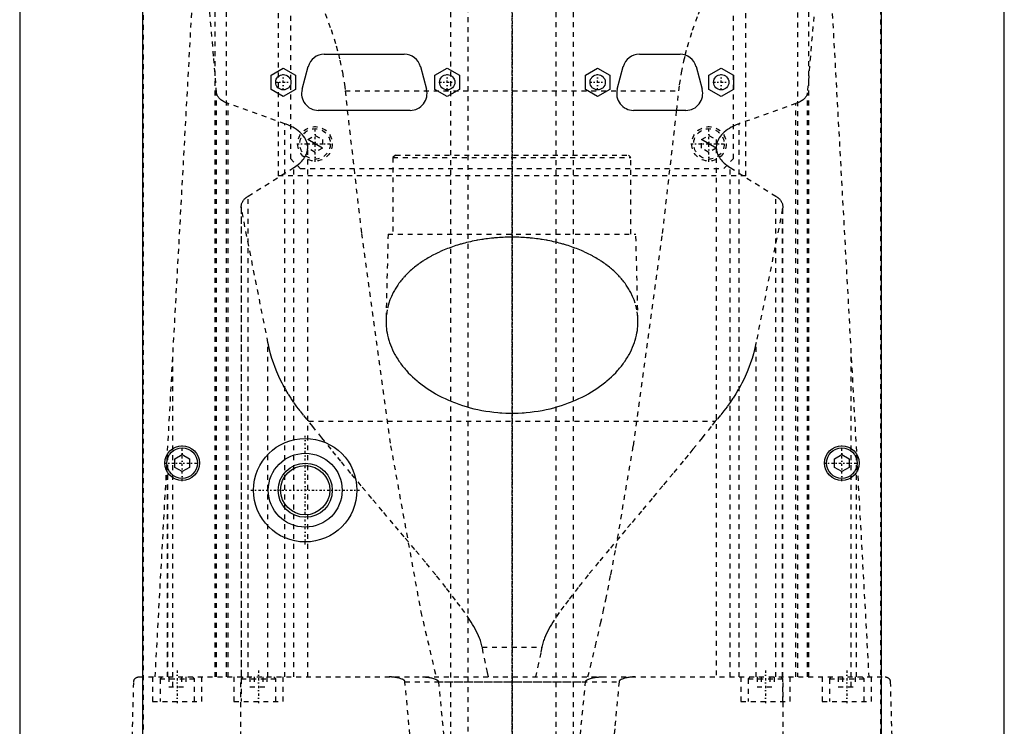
# Model space of a CAD drawing. Extents: x -120 to 120, y -82 to 389.
# Tile 4 of 9: x -100 to 100, y 107 to 250. Entities that reach past the tile are written whole.
import ezdxf

# ---------------------------------------------------------------- set-up
doc = ezdxf.new("R2010")
doc.units = 0
doc.linetypes.add('CENTER', pattern=[1.5, 0.45, -0.5, 0.05, -0.5])
doc.linetypes.add('DASHED', pattern=[2, 1, -1])
for name, color, linetype in [('AM_0', 7, 'CONTINUOUS'), ('AM_10', 7, 'CONTINUOUS'), ('AM_3', 7, 'DASHED'), ('AM_7', 7, 'CENTER')]:
    doc.layers.add(name, color=color, linetype=linetype)

msp = doc.modelspace()

# ---------------------------------------------------------------- linework, layer by layer
at = {"layer": 'AM_0', "color": 7, "linetype": 'CONTINUOUS'}
for p, q in [((-75, 68), (-75, 380)), ((75, 380), (75, 68)), ((-100, 363), (-100, 25)), ((100, 25), (100, 363)), ((-38.13, 243), (-21.87, 243)), ((25.87, 243), (34.13, 243)), ((-48.95, 238.74), (-46.45, 240.19)), ((-46.45, 240.19), (-43.95, 238.74)), ((-42.63, 235.87), (-41.42, 240.47)), ((-18.58, 240.47), (-17.37, 235.87)), ((-15.65, 238.74), (-13.15, 240.19)), ((-13.15, 240.19), (-10.65, 238.74)), ((14.9, 238.74), (17.4, 240.19)), ((17.4, 240.19), (19.9, 238.74)), ((21.37, 235.87), (22.58, 240.47)), ((37.42, 240.47), (38.63, 235.87)), ((40, 238.74), (42.5, 240.19)), ((42.5, 240.19), (45, 238.74)), ((-48.95, 235.86), (-48.95, 238.74)), ((-43.95, 238.74), (-43.95, 235.86)), ((-15.65, 235.86), (-15.65, 238.74)), ((-10.65, 238.74), (-10.65, 235.86)), ((14.9, 235.86), (14.9, 238.74)), ((19.9, 238.74), (19.9, 235.86)), ((40, 235.86), (40, 238.74)), ((45, 238.74), (45, 235.86)), ((-46.45, 234.41), (-48.95, 235.86)), ((-43.95, 235.86), (-46.45, 234.41)), ((-13.15, 234.41), (-15.65, 235.86)), ((-10.65, 235.86), (-13.15, 234.41)), ((17.4, 234.41), (14.9, 235.86)), ((19.9, 235.86), (17.4, 234.41)), ((42.5, 234.41), (40, 235.86)), ((45, 235.86), (42.5, 234.41)), ((-20.66, 231.6), (-39.34, 231.6)), ((35.34, 231.6), (24.66, 231.6)), ((-68.5, 160.87), (-67, 161.73)), ((-68.5, 159.13), (-68.5, 160.87)), ((-67, 161.73), (-65.5, 160.87)), ((-65.5, 160.87), (-65.5, 159.13)), ((65.5, 160.87), (67, 161.73)), ((65.5, 159.13), (65.5, 160.87)), ((67, 161.73), (68.5, 160.87)), ((68.5, 160.87), (68.5, 159.13)), ((-67, 158.27), (-68.5, 159.13)), ((-65.5, 159.13), (-67, 158.27)), ((67, 158.27), (65.5, 159.13)), ((68.5, 159.13), (67, 158.27))]:
    msp.add_line(p, q, dxfattribs=at)
for centre, radius in [((-46.45, 237.3), 1.55), ((-13.15, 237.3), 1.55), ((17.4, 237.3), 1.55), ((42.5, 237.3), 1.55), ((-42, 154.5), 10.5), ((-67, 160), 3.5), ((-67, 160), 3.1), ((-42, 154.5), 7.5), ((67, 160), 3.5), ((67, 160), 3.1), ((-42, 154.5), 5.5), ((-42, 154.5), 5)]:
    msp.add_circle(centre, radius, dxfattribs=at)
for centre, start, end in [((-38.13, 239.6), 90, 165.2564), ((-21.87, 239.6), 14.7436, 90), ((25.87, 239.6), 90, 165.2564), ((34.13, 239.6), 14.7436, 90), ((-39.34, 235), 165.2564, 270), ((-20.66, 235), 270, 14.7436), ((24.66, 235), 165.2564, 270), ((35.34, 235), 270, 14.7436)]:
    msp.add_arc(centre, 3.4, start, end, dxfattribs=at)
at = {"layer": 'AM_10', "color": 7, "linetype": 'CONTINUOUS'}
for p, q in [((-38.5, 223.93), (-41.5, 225.67)), ((41.5, 223.93), (38.5, 225.67))]:
    msp.add_line(p, q, dxfattribs=at)
at = {"layer": 'AM_3', "color": 6, "linetype": 'DASHED'}
for p, q in [((-74.95, 374.95), (-74.95, 69.05)), ((74.95, 69.05), (74.95, 374.95)), ((-9, 360.5), (-9, -59.5)), ((9, -59.5), (9, 360.5)), ((-12.5, 345.5), (-12.5, -17.5)), ((12.5, -17.5), (12.5, 345.5)), ((-58, 116.6), (-58, 315.44)), ((58, 315.44), (58, 116.6)), ((-60.27, 116.6), (-60.27, 312.71)), ((60.27, 116.6), (60.27, 312.71)), ((-47.5, 311.3), (-47.5, 218.3)), ((47.5, 218.3), (47.5, 311.3)), ((-45, 308.8), (-45, 221.8)), ((-72.48, 116.6), (-61.98, 307.16)), ((45, 221.8), (45, 307.8)), ((61.98, 307.16), (72.48, 116.6)), ((-60, 116.6), (-60, 235.17)), ((-33.89, 235.56), (33.89, 235.56)), ((-33.89, 235.56), (-33.46, 231.6)), ((33.46, 231.6), (33.89, 235.56)), ((60, 116.6), (60, 235.17)), ((-57.68, 116.6), (-57.68, 232.98)), ((-46.13, 228.89), (-57.68, 232.98)), ((57.68, 232.98), (46.13, 228.89)), ((57.68, 116.6), (57.68, 232.98)), ((-46.13, 116.6), (-46.13, 228.89)), ((46.13, 116.6), (46.13, 228.89)), ((-41.5, 225.67), (-40, 226.53)), ((-40, 226.53), (-38.5, 225.67)), ((38.5, 225.67), (40, 226.53)), ((40, 226.53), (41.5, 225.67)), ((-41.5, 223.93), (-41.5, 225.67)), ((-38.5, 225.67), (-38.5, 223.93)), ((38.5, 223.93), (38.5, 225.67)), ((41.5, 225.67), (41.5, 223.93)), ((-41.5, 116.6), (-41.5, 223.93)), ((-40, 223.07), (-41.5, 223.93)), ((-38.5, 223.93), (-40, 223.07)), ((-23.68, 222.5), (-24.18, 222)), ((-24.18, 222), (-24.18, 206.5)), ((-24.18, 222), (24.17, 222)), ((-23.68, 222.5), (23.67, 222.5)), ((24.17, 222), (23.67, 222.5)), ((24.17, 206.5), (24.17, 222)), ((40, 223.07), (38.5, 223.93)), ((41.5, 223.93), (40, 223.07)), ((41.5, 223.93), (41.5, 116.6)), ((-45, 221.8), (-43, 219.8)), ((43, 219.8), (45, 221.8)), ((-53.59, 214.2), (-44.32, 219.97)), ((47.5, 218.3), (-47.5, 218.3)), ((-44.32, 116.6), (-44.32, 219.97)), ((-43, 219.8), (43, 219.8)), ((44.32, 116.6), (44.32, 219.97)), ((44.32, 219.97), (53.59, 214.2)), ((-53.59, 116.6), (-53.59, 214.2)), ((53.59, 116.6), (53.59, 214.2)), ((-55, 212.05), (-55, 116.6)), ((55, 116.6), (55, 212.05)), ((-54.96, 116.6), (-54.96, 211.64)), ((-49.57, 184.45), (-54.96, 211.64)), ((54.96, 211.64), (49.57, 184.45)), ((54.96, 116.6), (54.96, 211.64)), ((-25.18, 206.5), (-25.59, 189.04)), ((-25.18, 206.5), (25.17, 206.5)), ((25.59, 189.04), (25.17, 206.5)), ((-49.57, 116.6), (-49.57, 184.45)), ((49.57, 116.6), (49.57, 184.45)), ((-68.87, 114.6), (-68.87, 182.23)), ((68.87, 114.6), (68.87, 182.23)), ((-41.3, 168.52), (41.3, 168.52)), ((-70, 116.6), (-70, 161.75)), ((-70, 116.6), (-70, 161.71)), ((-70, 161.67), (-70, 116.6)), ((70, 116.6), (70, 161.75)), ((70, 116.6), (70, 161.71)), ((70, 116.6), (70, 161.67)), ((-6.05, 122.62), (6.05, 122.62)), ((-75.83, 116.6), (75.83, 116.6)), ((-73, 116.6), (-73, 111.6)), ((-71.1, 116.6), (-71.5, 116.2)), ((-71.5, 116.2), (-71.5, 111.6)), ((-71.5, 116.2), (-64.5, 116.2)), ((-69.73, 116.6), (-69.73, 114.6)), ((-67.13, 116.6), (-67.13, 114.6)), ((-66.27, 116.6), (-66.27, 114.6)), ((-64.5, 116.2), (-64.9, 116.6)), ((-64.5, 111.6), (-64.5, 116.2)), ((-63, 111.6), (-63, 116.6)), ((-56.5, 116.6), (-56.5, 111.6)), ((-55.06, 34.5), (-55.06, 116.6)), ((-54.6, 116.6), (-55, 116.2)), ((-55, 116.2), (-55, 111.6)), ((-55, 116.2), (-48, 116.2)), ((-53.23, 116.6), (-53.23, 114.6)), ((-52.37, 116.6), (-52.37, 114.6)), ((-50.63, 116.6), (-50.63, 114.6)), ((-49.77, 116.6), (-49.77, 114.6)), ((-48, 116.2), (-48.4, 116.6)), ((-48, 111.6), (-48, 116.2)), ((-46.5, 111.6), (-46.5, 116.6)), ((46.5, 116.6), (46.5, 111.6)), ((48.4, 116.6), (48, 116.2)), ((48, 116.2), (48, 111.6)), ((48, 116.2), (55, 116.2)), ((49.77, 116.6), (49.77, 114.6)), ((50.63, 116.6), (50.63, 114.6)), ((52.37, 116.6), (52.37, 114.6)), ((53.23, 116.6), (53.23, 114.6)), ((55, 116.2), (54.6, 116.6)), ((55, 111.6), (55, 116.2)), ((55.06, 34.5), (55.06, 116.6)), ((56.5, 111.6), (56.5, 116.6)), ((63, 116.6), (63, 111.6)), ((64.9, 116.6), (64.5, 116.2)), ((64.5, 116.2), (64.5, 111.6)), ((64.5, 116.2), (71.5, 116.2)), ((66.27, 116.6), (66.27, 114.6)), ((67.13, 116.6), (67.13, 114.6)), ((69.73, 116.6), (69.73, 114.6)), ((71.5, 116.2), (71.1, 116.6)), ((71.5, 111.6), (71.5, 116.2)), ((73, 111.6), (73, 116.6)), ((-79, 34.5), (-76.83, 115.63)), ((-69.73, 114.6), (-66.27, 114.6)), ((-53.23, 114.6), (-49.77, 114.6)), ((-21.74, 115.63), (21.74, 115.63)), ((-14.95, 115.63), (14.95, 115.63)), ((49.77, 114.6), (53.23, 114.6)), ((66.27, 114.6), (69.73, 114.6)), ((76.83, 115.63), (79, 34.5)), ((-73, 111.6), (-63, 111.6)), ((-56.5, 111.6), (-46.5, 111.6)), ((46.5, 111.6), (56.5, 111.6)), ((63, 111.6), (73, 111.6))]:
    msp.add_line(p, q, dxfattribs=at)
for points in [[(-62.65, 295.09, 0), (-61.93, 293.93, 0), (-60.45, 291.56, 0), (-58.91, 289.09, 0), (-58.12, 287.83, 0), (-57.31, 286.55, 0), (-55.67, 283.93, 0), (-53.99, 281.25, 0), (-52.29, 278.49, 0), (-50.57, 275.67, 0), (-48.86, 272.8, 0), (-48, 271.34, 0), (-47.15, 269.87, 0), (-45.46, 266.88, 0), (-43.81, 263.86, 0), (-42.22, 260.78, 0), (-40.69, 257.66, 0), (-39.26, 254.49, 0), (-38.58, 252.89, 0), (-37.93, 251.27, 0), (-36.74, 248, 0), (-35.7, 244.68, 0), (-35.25, 243, 0)], [(35.2, 242.83, 0), (35.65, 244.52, 0), (36.69, 247.85, 0), (37.88, 251.13, 0), (38.52, 252.75, 0), (39.2, 254.36, 0), (40.64, 257.54, 0), (42.16, 260.67, 0), (43.76, 263.76, 0), (45.41, 266.79, 0), (47.1, 269.79, 0), (47.95, 271.26, 0), (48.81, 272.73, 0), (50.54, 275.61, 0), (52.26, 278.44, 0), (53.97, 281.2, 0), (55.65, 283.9, 0), (57.3, 286.53, 0), (58.1, 287.81, 0), (58.9, 289.08, 0), (60.44, 291.55, 0), (61.93, 293.93, 0), (62.65, 295.09, 0)], [(-60, 235.17, 0), (-60.6, 242.59, 0), (-61.84, 256.58, 0), (-63.09, 269.45, 0), (-63.73, 275.44, 0)], [(63.73, 275.44, 0), (63.09, 269.45, 0), (61.84, 256.58, 0), (60.6, 242.59, 0), (60, 235.17, 0)], [(-35.25, 243, 0), (-34.95, 241.78, 0), (-34.44, 239.32, 0), (-34.04, 236.82, 0), (-33.89, 235.56, 0)], [(33.89, 235.56, 0), (34.04, 236.79, 0), (34.42, 239.23, 0), (34.92, 241.64, 0), (35.2, 242.83, 0)], [(-57.68, 232.98, 0), (-57.8, 233.03, 0), (-58.03, 233.12, 0), (-58.24, 233.21, 0), (-58.34, 233.26, 0), (-58.44, 233.31, 0), (-58.63, 233.41, 0), (-58.81, 233.52, 0), (-58.97, 233.63, 0), (-59.13, 233.75, 0), (-59.28, 233.88, 0), (-59.34, 233.94, 0), (-59.41, 234.01, 0), (-59.53, 234.14, 0), (-59.64, 234.27, 0), (-59.73, 234.41, 0), (-59.81, 234.55, 0), (-59.88, 234.69, 0), (-59.9, 234.76, 0), (-59.93, 234.83, 0), (-59.96, 234.97, 0), (-59.99, 235.1, 0), (-60, 235.17, 0)], [(60, 235.17, 0), (59.99, 235.1, 0), (59.96, 234.97, 0), (59.93, 234.83, 0), (59.9, 234.76, 0), (59.88, 234.69, 0), (59.81, 234.55, 0), (59.73, 234.41, 0), (59.64, 234.27, 0), (59.53, 234.14, 0), (59.41, 234.01, 0), (59.34, 233.94, 0), (59.28, 233.88, 0), (59.13, 233.75, 0), (58.97, 233.63, 0), (58.81, 233.52, 0), (58.63, 233.41, 0), (58.44, 233.31, 0), (58.34, 233.26, 0), (58.24, 233.21, 0), (58.03, 233.12, 0), (57.8, 233.03, 0), (57.68, 232.98, 0)], [(-33.46, 231.6, 0), (-30.58, 206.63, 0), (-24.65, 163.53, 0), (-18.53, 129.84, 0), (-15.41, 116.6, 0)], [(15.41, 116.6, 0), (15.93, 118.64, 0), (16.97, 122.91, 0), (18.01, 127.46, 0), (18.53, 129.84, 0), (19.04, 132.28, 0), (20.07, 137.36, 0), (21.1, 142.71, 0), (24.65, 163.53, 0), (30.58, 206.63, 0), (33.46, 231.6, 0)], [(-41.5, 224.06, 0), (-41.5, 224.21, 0), (-41.53, 224.51, 0), (-41.59, 224.82, 0), (-41.63, 224.97, 0), (-41.67, 225.13, 0), (-41.79, 225.44, 0), (-41.94, 225.74, 0), (-42.11, 226.05, 0), (-42.32, 226.35, 0), (-42.56, 226.64, 0), (-42.69, 226.78, 0), (-42.83, 226.92, 0), (-43.12, 227.2, 0), (-43.44, 227.46, 0), (-43.79, 227.72, 0), (-44.16, 227.96, 0), (-44.55, 228.18, 0), (-44.75, 228.29, 0), (-44.96, 228.4, 0), (-45.41, 228.6, 0), (-45.89, 228.8, 0), (-46.13, 228.89, 0)], [(46.13, 228.89, 0), (45.89, 228.8, 0), (45.41, 228.6, 0), (44.96, 228.4, 0), (44.75, 228.29, 0), (44.54, 228.18, 0), (44.16, 227.95, 0), (43.79, 227.72, 0), (43.44, 227.46, 0), (43.12, 227.2, 0), (42.83, 226.92, 0), (42.69, 226.78, 0), (42.56, 226.64, 0), (42.32, 226.35, 0), (42.11, 226.05, 0), (41.94, 225.74, 0), (41.79, 225.44, 0), (41.67, 225.13, 0), (41.63, 224.97, 0), (41.59, 224.82, 0), (41.53, 224.51, 0), (41.5, 224.21, 0), (41.5, 224.06, 0)], [(-44.32, 219.97, 0), (-44.17, 220.06, 0), (-43.88, 220.25, 0), (-43.61, 220.45, 0), (-43.48, 220.56, 0), (-43.35, 220.66, 0), (-43.1, 220.87, 0), (-42.88, 221.09, 0), (-42.66, 221.32, 0), (-42.47, 221.55, 0), (-42.29, 221.78, 0), (-42.21, 221.9, 0), (-42.13, 222.02, 0), (-41.99, 222.26, 0), (-41.86, 222.5, 0), (-41.76, 222.74, 0), (-41.67, 222.98, 0), (-41.6, 223.22, 0), (-41.58, 223.35, 0), (-41.55, 223.47, 0), (-41.52, 223.7, 0), (-41.5, 223.94, 0), (-41.5, 224.06, 0)], [(41.5, 224.06, 0), (41.5, 223.94, 0), (41.52, 223.7, 0), (41.55, 223.47, 0), (41.58, 223.34, 0), (41.6, 223.22, 0), (41.67, 222.98, 0), (41.76, 222.74, 0), (41.86, 222.5, 0), (41.99, 222.25, 0), (42.13, 222.01, 0), (42.21, 221.9, 0), (42.29, 221.78, 0), (42.47, 221.54, 0), (42.67, 221.31, 0), (42.88, 221.09, 0), (43.11, 220.87, 0), (43.35, 220.66, 0), (43.48, 220.55, 0), (43.61, 220.45, 0), (43.89, 220.25, 0), (44.17, 220.06, 0), (44.32, 219.97, 0)], [(-55, 212.05, 0), (-55, 212.11, 0), (-54.99, 212.24, 0), (-54.97, 212.36, 0), (-54.96, 212.43, 0), (-54.95, 212.49, 0), (-54.92, 212.62, 0), (-54.87, 212.75, 0), (-54.82, 212.87, 0), (-54.76, 213, 0), (-54.69, 213.13, 0), (-54.65, 213.19, 0), (-54.61, 213.25, 0), (-54.52, 213.37, 0), (-54.42, 213.49, 0), (-54.31, 213.61, 0), (-54.2, 213.72, 0), (-54.08, 213.84, 0), (-54.01, 213.89, 0), (-53.95, 213.94, 0), (-53.81, 214.05, 0), (-53.66, 214.15, 0), (-53.59, 214.2, 0)], [(53.59, 214.2, 0), (53.66, 214.15, 0), (53.81, 214.05, 0), (53.95, 213.94, 0), (54.01, 213.89, 0), (54.08, 213.84, 0), (54.2, 213.72, 0), (54.31, 213.61, 0), (54.42, 213.49, 0), (54.52, 213.37, 0), (54.61, 213.25, 0), (54.65, 213.19, 0), (54.69, 213.13, 0), (54.76, 213, 0), (54.82, 212.87, 0), (54.87, 212.75, 0), (54.92, 212.62, 0), (54.95, 212.49, 0), (54.96, 212.43, 0), (54.97, 212.36, 0), (54.99, 212.24, 0), (55, 212.11, 0), (55, 212.05, 0)], [(-54.96, 211.64, 0), (-54.97, 211.71, 0), (-54.99, 211.85, 0), (-55, 211.98, 0), (-55, 212.05, 0)], [(55, 212.05, 0), (55, 211.98, 0), (54.99, 211.85, 0), (54.97, 211.71, 0), (54.96, 211.64, 0)], [(0, 205.86, 0), (-0.2, 205.86, 0), (-0.59, 205.86, 0), (-0.98, 205.85, 0), (-1.18, 205.85, 0), (-1.37, 205.84, 0), (-1.77, 205.82, 0), (-2.17, 205.81, 0), (-2.56, 205.78, 0), (-2.96, 205.75, 0), (-3.36, 205.72, 0), (-3.56, 205.7, 0), (-3.76, 205.69, 0), (-4.15, 205.65, 0), (-4.55, 205.6, 0), (-4.95, 205.55, 0), (-5.34, 205.5, 0), (-5.74, 205.45, 0), (-5.93, 205.42, 0), (-6.13, 205.39, 0), (-6.52, 205.32, 0), (-6.91, 205.25, 0), (-7.1, 205.22, 0), (-7.3, 205.18, 0), (-7.68, 205.11, 0), (-8.07, 205.03, 0), (-8.26, 204.98, 0), (-8.45, 204.94, 0), (-8.83, 204.85, 0), (-9.21, 204.76, 0), (-9.58, 204.67, 0), (-9.95, 204.57, 0), (-10.32, 204.47, 0), (-10.5, 204.41, 0), (-10.68, 204.36, 0), (-11.04, 204.25, 0), (-11.4, 204.14, 0), (-11.75, 204.02, 0), (-12.1, 203.91, 0), (-12.44, 203.78, 0), (-12.61, 203.72, 0), (-12.78, 203.66, 0), (-13.12, 203.53, 0), (-13.45, 203.4, 0), (-13.78, 203.27, 0), (-14.1, 203.13, 0), (-14.42, 202.99, 0), (-14.58, 202.92, 0), (-14.73, 202.85, 0), (-15.04, 202.71, 0), (-15.35, 202.56, 0), (-15.64, 202.41, 0), (-15.94, 202.26, 0), (-16.22, 202.11, 0), (-16.36, 202.04, 0), (-16.5, 201.96, 0), (-16.78, 201.8, 0), (-17.05, 201.65, 0), (-17.32, 201.49, 0), (-17.58, 201.33, 0), (-17.83, 201.17, 0), (-17.96, 201.09, 0), (-18.09, 201, 0), (-18.34, 200.84, 0), (-18.59, 200.67, 0), (-18.71, 200.58, 0), (-18.83, 200.49, 0), (-19.08, 200.32, 0), (-19.31, 200.14, 0), (-19.43, 200.05, 0), (-19.55, 199.96, 0), (-19.78, 199.78, 0), (-20, 199.59, 0), (-20.23, 199.41, 0), (-20.44, 199.22, 0), (-20.66, 199.03, 0), (-20.76, 198.93, 0), (-20.87, 198.83, 0), (-21.07, 198.64, 0), (-21.28, 198.44, 0), (-21.47, 198.24, 0), (-21.67, 198.04, 0), (-21.85, 197.84, 0), (-21.95, 197.73, 0), (-22.04, 197.63, 0), (-22.22, 197.42, 0), (-22.39, 197.22, 0), (-22.56, 197.01, 0), (-22.73, 196.79, 0), (-22.89, 196.58, 0), (-22.97, 196.47, 0), (-23.05, 196.37, 0), (-23.2, 196.15, 0), (-23.35, 195.93, 0), (-23.49, 195.72, 0), (-23.63, 195.5, 0), (-23.76, 195.28, 0), (-23.83, 195.16, 0), (-23.89, 195.05, 0), (-24.01, 194.83, 0), (-24.13, 194.61, 0), (-24.51, 193.82, 0), (-24.79, 193.14, 0), (-25.03, 192.45, 0), (-25.37, 191.08, 0), (-25.56, 189.72, 0), (-25.59, 189.04, 0)], [(25.59, 189.04, 0), (25.56, 189.72, 0), (25.37, 191.08, 0), (25.03, 192.45, 0), (24.79, 193.14, 0), (24.51, 193.82, 0), (24.13, 194.61, 0), (24.01, 194.83, 0), (23.89, 195.05, 0), (23.83, 195.16, 0), (23.76, 195.28, 0), (23.63, 195.5, 0), (23.49, 195.72, 0), (23.35, 195.93, 0), (23.2, 196.15, 0), (23.05, 196.37, 0), (22.97, 196.47, 0), (22.89, 196.58, 0), (22.73, 196.79, 0), (22.56, 197.01, 0), (22.39, 197.22, 0), (22.22, 197.42, 0), (22.04, 197.63, 0), (21.95, 197.73, 0), (21.85, 197.84, 0), (21.67, 198.04, 0), (21.47, 198.24, 0), (21.28, 198.44, 0), (21.07, 198.64, 0), (20.87, 198.83, 0), (20.76, 198.93, 0), (20.66, 199.03, 0), (20.44, 199.22, 0), (20.23, 199.41, 0), (20, 199.59, 0), (19.78, 199.78, 0), (19.55, 199.96, 0), (19.43, 200.05, 0), (19.31, 200.14, 0), (19.08, 200.32, 0), (18.83, 200.49, 0), (18.71, 200.58, 0), (18.59, 200.67, 0), (18.34, 200.84, 0), (18.09, 201, 0), (17.96, 201.09, 0), (17.83, 201.17, 0), (17.58, 201.33, 0), (17.32, 201.49, 0), (17.05, 201.65, 0), (16.78, 201.8, 0), (16.5, 201.96, 0), (16.36, 202.04, 0), (16.22, 202.11, 0), (15.94, 202.26, 0), (15.64, 202.41, 0), (15.35, 202.56, 0), (15.04, 202.71, 0), (14.73, 202.85, 0), (14.58, 202.92, 0), (14.42, 202.99, 0), (14.1, 203.13, 0), (13.78, 203.27, 0), (13.45, 203.4, 0), (13.12, 203.53, 0), (12.78, 203.66, 0), (12.61, 203.72, 0), (12.44, 203.78, 0), (12.1, 203.91, 0), (11.75, 204.02, 0), (11.4, 204.14, 0), (11.04, 204.25, 0), (10.68, 204.36, 0), (10.5, 204.41, 0), (10.32, 204.47, 0), (9.95, 204.57, 0), (9.58, 204.67, 0), (9.21, 204.76, 0), (8.83, 204.85, 0), (8.45, 204.94, 0), (8.26, 204.98, 0), (8.07, 205.03, 0), (7.68, 205.11, 0), (7.3, 205.18, 0), (7.1, 205.22, 0), (6.91, 205.25, 0), (6.52, 205.32, 0), (6.13, 205.39, 0), (5.93, 205.42, 0), (5.74, 205.45, 0), (5.34, 205.5, 0), (4.95, 205.55, 0), (4.55, 205.6, 0), (4.15, 205.65, 0), (3.76, 205.69, 0), (3.56, 205.7, 0), (3.36, 205.72, 0), (2.96, 205.75, 0), (2.56, 205.78, 0), (2.17, 205.81, 0), (1.77, 205.82, 0), (1.37, 205.84, 0), (1.18, 205.85, 0), (0.98, 205.85, 0), (0.59, 205.86, 0), (0.2, 205.86, 0), (0, 205.86, 0)], [(-25.59, 189.04, 0), (-25.59, 188.81, 0), (-25.59, 188.35, 0), (-25.56, 187.87, 0), (-25.54, 187.64, 0), (-25.52, 187.4, 0), (-25.46, 186.92, 0), (-25.38, 186.43, 0), (-25.28, 185.95, 0), (-25.16, 185.46, 0), (-25.02, 184.97, 0), (-24.95, 184.73, 0), (-24.87, 184.49, 0), (-24.69, 184, 0), (-24.49, 183.51, 0), (-24.28, 183.02, 0), (-24.04, 182.54, 0), (-23.78, 182.06, 0), (-23.65, 181.82, 0), (-23.51, 181.58, 0), (-23.21, 181.1, 0), (-22.9, 180.63, 0), (-22.74, 180.4, 0), (-22.57, 180.17, 0), (-22.22, 179.71, 0), (-21.85, 179.25, 0), (-21.66, 179.03, 0), (-21.46, 178.8, 0), (-21.06, 178.36, 0), (-20.63, 177.93, 0), (-20.19, 177.51, 0), (-19.74, 177.09, 0), (-19.27, 176.68, 0), (-19.03, 176.48, 0), (-18.78, 176.28, 0), (-18.28, 175.9, 0), (-17.77, 175.52, 0), (-17.24, 175.15, 0), (-16.69, 174.79, 0), (-16.12, 174.44, 0), (-15.82, 174.26, 0), (-15.52, 174.09, 0), (-14.9, 173.75, 0), (-14.26, 173.41, 0), (-13.6, 173.09, 0), (-12.93, 172.79, 0), (-12.23, 172.49, 0), (-11.87, 172.35, 0), (-11.51, 172.21, 0), (-10.78, 171.95, 0), (-10.04, 171.7, 0), (-9.28, 171.46, 0), (-8.5, 171.25, 0), (-7.72, 171.05, 0), (-7.32, 170.96, 0), (-6.93, 170.87, 0), (-6.12, 170.71, 0), (-5.31, 170.57, 0), (-4.5, 170.45, 0), (-3.68, 170.35, 0), (-2.86, 170.27, 0), (-2.45, 170.24, 0), (-2.04, 170.21, 0), (-1.22, 170.17, 0), (-0.41, 170.15, 0), (0, 170.15, 0), (0.41, 170.15, 0), (1.22, 170.17, 0), (2.04, 170.21, 0), (2.45, 170.24, 0), (2.86, 170.27, 0), (3.68, 170.35, 0), (4.5, 170.45, 0), (5.31, 170.57, 0), (6.12, 170.71, 0), (6.93, 170.87, 0), (7.32, 170.96, 0), (7.72, 171.05, 0), (8.5, 171.25, 0), (9.28, 171.46, 0), (10.04, 171.7, 0), (10.78, 171.95, 0), (11.51, 172.21, 0), (11.87, 172.35, 0), (12.23, 172.49, 0), (12.93, 172.79, 0), (13.6, 173.09, 0), (14.26, 173.41, 0), (14.9, 173.75, 0), (15.52, 174.09, 0), (15.82, 174.26, 0), (16.12, 174.44, 0), (16.69, 174.79, 0), (17.24, 175.15, 0), (17.77, 175.52, 0), (18.28, 175.9, 0), (18.78, 176.28, 0), (19.03, 176.48, 0), (19.27, 176.68, 0), (19.74, 177.09, 0), (20.19, 177.51, 0), (20.63, 177.93, 0), (21.06, 178.36, 0), (21.46, 178.8, 0), (21.66, 179.03, 0), (21.85, 179.25, 0), (22.22, 179.71, 0), (22.57, 180.17, 0), (22.74, 180.4, 0), (22.9, 180.63, 0), (23.21, 181.1, 0), (23.51, 181.58, 0), (23.65, 181.82, 0), (23.78, 182.06, 0), (24.04, 182.54, 0), (24.28, 183.02, 0), (24.49, 183.51, 0), (24.69, 184, 0), (24.87, 184.49, 0), (24.95, 184.73, 0), (25.02, 184.97, 0), (25.16, 185.46, 0), (25.28, 185.95, 0), (25.38, 186.43, 0), (25.46, 186.92, 0), (25.52, 187.4, 0), (25.54, 187.64, 0), (25.56, 187.87, 0), (25.59, 188.35, 0), (25.59, 188.81, 0), (25.59, 189.04, 0)], [(-41.3, 168.52, 0), (-41.66, 168.93, 0), (-42.36, 169.75, 0), (-43.04, 170.59, 0), (-43.36, 171.01, 0), (-43.68, 171.44, 0), (-44.3, 172.3, 0), (-44.89, 173.16, 0), (-45.44, 174.04, 0), (-45.97, 174.92, 0), (-46.46, 175.81, 0), (-46.7, 176.26, 0), (-46.93, 176.7, 0), (-47.36, 177.6, 0), (-47.76, 178.51, 0), (-48.13, 179.42, 0), (-48.47, 180.33, 0), (-48.77, 181.24, 0), (-48.91, 181.7, 0), (-49.04, 182.16, 0), (-49.28, 183.08, 0), (-49.48, 184, 0), (-49.57, 184.45, 0)], [(49.57, 184.45, 0), (49.48, 184, 0), (49.28, 183.08, 0), (49.04, 182.16, 0), (48.91, 181.7, 0), (48.77, 181.24, 0), (48.47, 180.33, 0), (48.13, 179.42, 0), (47.76, 178.51, 0), (47.36, 177.6, 0), (46.93, 176.7, 0), (46.7, 176.26, 0), (46.46, 175.81, 0), (45.97, 174.92, 0), (45.44, 174.04, 0), (44.89, 173.16, 0), (44.3, 172.3, 0), (43.68, 171.44, 0), (43.36, 171.01, 0), (43.04, 170.59, 0), (42.36, 169.75, 0), (41.66, 168.93, 0), (41.3, 168.52, 0)], [(-6.05, 122.62, 0), (-6.11, 122.9, 0), (-6.25, 123.44, 0), (-6.41, 123.97, 0), (-6.5, 124.22, 0), (-6.6, 124.47, 0), (-6.81, 124.96, 0), (-7.03, 125.44, 0), (-7.26, 125.91, 0), (-7.51, 126.37, 0), (-7.76, 126.83, 0), (-7.89, 127.05, 0), (-8.03, 127.27, 0), (-8.3, 127.72, 0), (-8.57, 128.15, 0), (-9.59, 129.67, 0), (-10.51, 130.94, 0), (-11.45, 132.21, 0), (-13.43, 134.76, 0), (-15.49, 137.32, 0), (-17.6, 139.89, 0), (-19.76, 142.48, 0), (-21.93, 145.07, 0), (-23.03, 146.37, 0), (-24.12, 147.67, 0), (-26.31, 150.27, 0), (-28.48, 152.85, 0), (-30.63, 155.41, 0), (-32.72, 157.92, 0), (-34.77, 160.4, 0), (-35.76, 161.61, 0), (-36.74, 162.81, 0), (-38.64, 165.15, 0), (-40.44, 167.42, 0), (-41.3, 168.52, 0)], [(41.3, 168.52, 0), (40.44, 167.42, 0), (38.64, 165.15, 0), (36.74, 162.81, 0), (35.76, 161.61, 0), (34.77, 160.4, 0), (32.72, 157.92, 0), (30.63, 155.41, 0), (28.48, 152.85, 0), (26.31, 150.27, 0), (24.12, 147.67, 0), (23.03, 146.37, 0), (21.93, 145.07, 0), (19.76, 142.48, 0), (17.6, 139.89, 0), (15.49, 137.32, 0), (13.43, 134.76, 0), (11.45, 132.21, 0), (10.51, 130.94, 0), (9.59, 129.67, 0), (8.57, 128.15, 0), (8.3, 127.72, 0), (8.03, 127.27, 0), (7.89, 127.05, 0), (7.76, 126.83, 0), (7.51, 126.37, 0), (7.26, 125.91, 0), (7.03, 125.44, 0), (6.81, 124.96, 0), (6.6, 124.47, 0), (6.5, 124.22, 0), (6.41, 123.97, 0), (6.25, 123.44, 0), (6.11, 122.9, 0), (6.05, 122.62, 0)], [(-4.76, 116.6, 0), (-4.97, 117.5, 0), (-5.4, 119.43, 0), (-5.83, 121.51, 0), (-6.05, 122.62, 0)], [(6.05, 122.62, 0), (5.83, 121.51, 0), (5.4, 119.43, 0), (4.97, 117.5, 0), (4.76, 116.6, 0)], [(-76.83, 115.63, 0), (-76.83, 115.63, 0), (-76.83, 115.64, 0), (-76.83, 115.64, 0), (-76.83, 115.65, 0), (-76.83, 115.65, 0), (-76.83, 115.65, 0), (-76.83, 115.66, 0), (-76.83, 115.67, 0), (-76.83, 115.67, 0), (-76.83, 115.68, 0), (-76.83, 115.68, 0), (-76.83, 115.68, 0), (-76.83, 115.69, 0), (-76.83, 115.7, 0), (-76.82, 115.7, 0), (-76.82, 115.71, 0), (-76.82, 115.71, 0), (-76.82, 115.72, 0), (-76.82, 115.72, 0), (-76.82, 115.73, 0), (-76.82, 115.73, 0), (-76.82, 115.73, 0), (-76.82, 115.74, 0), (-76.82, 115.74, 0), (-76.82, 115.75, 0), (-76.82, 115.75, 0), (-76.82, 115.75, 0), (-76.82, 115.76, 0), (-76.82, 115.76, 0), (-76.82, 115.77, 0), (-76.81, 115.77, 0), (-76.81, 115.78, 0), (-76.81, 115.78, 0), (-76.81, 115.78, 0), (-76.81, 115.79, 0), (-76.81, 115.79, 0), (-76.81, 115.81, 0), (-76.8, 115.84, 0), (-76.8, 115.86, 0), (-76.79, 115.88, 0), (-76.79, 115.9, 0), (-76.78, 115.91, 0), (-76.77, 115.93, 0), (-76.77, 115.95, 0), (-76.76, 115.97, 0), (-76.75, 115.99, 0), (-76.74, 116.01, 0), (-76.74, 116.02, 0), (-76.73, 116.03, 0), (-76.73, 116.05, 0), (-76.72, 116.06, 0), (-76.71, 116.07, 0), (-76.71, 116.08, 0), (-76.7, 116.09, 0), (-76.69, 116.11, 0), (-76.69, 116.11, 0), (-76.68, 116.12, 0), (-76.68, 116.13, 0), (-76.67, 116.15, 0), (-76.64, 116.19, 0), (-76.59, 116.26, 0), (-76.53, 116.31, 0), (-76.48, 116.36, 0), (-76.42, 116.41, 0), (-76.39, 116.43, 0), (-76.36, 116.45, 0), (-76.3, 116.48, 0), (-76.24, 116.51, 0), (-76.17, 116.54, 0), (-76.11, 116.56, 0), (-76.05, 116.58, 0), (-76.02, 116.58, 0), (-75.99, 116.59, 0), (-75.92, 116.6, 0), (-75.86, 116.6, 0), (-75.83, 116.6, 0)], [(-21.74, 115.63, 0), (-21.74, 115.63, 0), (-21.74, 115.63, 0), (-21.74, 115.64, 0), (-21.74, 115.64, 0), (-21.74, 115.64, 0), (-21.74, 115.65, 0), (-21.74, 115.66, 0), (-21.75, 115.66, 0), (-21.75, 115.67, 0), (-21.75, 115.67, 0), (-21.75, 115.67, 0), (-21.75, 115.68, 0), (-21.75, 115.68, 0), (-21.75, 115.69, 0), (-21.75, 115.69, 0), (-21.76, 115.7, 0), (-21.76, 115.7, 0), (-21.76, 115.71, 0), (-21.76, 115.71, 0), (-21.76, 115.71, 0), (-21.76, 115.72, 0), (-21.77, 115.72, 0), (-21.77, 115.73, 0), (-21.77, 115.73, 0), (-21.77, 115.74, 0), (-21.77, 115.74, 0), (-21.77, 115.74, 0), (-21.78, 115.75, 0), (-21.78, 115.75, 0), (-21.78, 115.76, 0), (-21.78, 115.76, 0), (-21.79, 115.77, 0), (-21.79, 115.77, 0), (-21.79, 115.77, 0), (-21.79, 115.78, 0), (-21.8, 115.78, 0), (-21.81, 115.8, 0), (-21.83, 115.82, 0), (-21.85, 115.85, 0), (-21.87, 115.87, 0), (-21.88, 115.88, 0), (-21.89, 115.89, 0), (-21.92, 115.92, 0), (-21.94, 115.94, 0), (-21.97, 115.96, 0), (-22, 115.98, 0), (-22.02, 116, 0), (-22.04, 116.01, 0), (-22.05, 116.01, 0), (-22.08, 116.03, 0), (-22.11, 116.05, 0), (-22.12, 116.06, 0), (-22.14, 116.07, 0), (-22.17, 116.08, 0), (-22.2, 116.1, 0), (-22.21, 116.1, 0), (-22.23, 116.11, 0), (-22.26, 116.13, 0), (-22.28, 116.14, 0), (-22.38, 116.18, 0), (-22.56, 116.25, 0), (-22.74, 116.31, 0), (-22.93, 116.36, 0), (-23.12, 116.41, 0), (-23.22, 116.43, 0), (-23.32, 116.45, 0), (-23.51, 116.48, 0), (-23.71, 116.51, 0), (-23.91, 116.54, 0), (-24.11, 116.56, 0), (-24.3, 116.58, 0), (-24.4, 116.58, 0), (-24.5, 116.59, 0), (-24.69, 116.6, 0), (-24.88, 116.6, 0), (-24.97, 116.6, 0)], [(-18.15, 116.6, 0), (-18.05, 116.6, 0), (-17.87, 116.6, 0), (-17.68, 116.59, 0), (-17.58, 116.58, 0), (-17.49, 116.57, 0), (-17.29, 116.56, 0), (-17.1, 116.54, 0), (-16.9, 116.51, 0), (-16.71, 116.48, 0), (-16.51, 116.44, 0), (-16.41, 116.42, 0), (-16.32, 116.4, 0), (-16.13, 116.36, 0), (-15.94, 116.3, 0), (-15.76, 116.24, 0), (-15.59, 116.18, 0), (-15.49, 116.13, 0), (-15.46, 116.12, 0), (-15.43, 116.11, 0), (-15.41, 116.1, 0), (-15.4, 116.09, 0), (-15.37, 116.08, 0), (-15.34, 116.06, 0), (-15.33, 116.05, 0), (-15.31, 116.04, 0), (-15.28, 116.03, 0), (-15.26, 116.01, 0), (-15.24, 116, 0), (-15.23, 115.99, 0), (-15.2, 115.97, 0), (-15.17, 115.95, 0), (-15.15, 115.93, 0), (-15.12, 115.91, 0), (-15.1, 115.89, 0), (-15.09, 115.88, 0), (-15.07, 115.87, 0), (-15.05, 115.84, 0), (-15.03, 115.82, 0), (-15.01, 115.79, 0), (-15, 115.78, 0), (-15, 115.77, 0), (-15, 115.77, 0), (-14.99, 115.77, 0), (-14.99, 115.76, 0), (-14.99, 115.76, 0), (-14.99, 115.75, 0), (-14.98, 115.75, 0), (-14.98, 115.74, 0), (-14.98, 115.74, 0), (-14.98, 115.74, 0), (-14.98, 115.73, 0), (-14.97, 115.73, 0), (-14.97, 115.72, 0), (-14.97, 115.72, 0), (-14.97, 115.72, 0), (-14.97, 115.71, 0), (-14.97, 115.71, 0), (-14.96, 115.71, 0), (-14.96, 115.7, 0), (-14.96, 115.7, 0), (-14.96, 115.69, 0), (-14.96, 115.69, 0), (-14.96, 115.68, 0), (-14.96, 115.68, 0), (-14.95, 115.67, 0), (-14.95, 115.67, 0), (-14.95, 115.67, 0), (-14.95, 115.66, 0), (-14.95, 115.65, 0), (-14.95, 115.65, 0), (-14.95, 115.64, 0), (-14.95, 115.64, 0), (-14.95, 115.64, 0), (-14.95, 115.63, 0), (-14.95, 115.63, 0), (-14.95, 115.63, 0)], [(14.95, 115.63, 0), (14.95, 115.63, 0), (14.95, 115.63, 0), (14.95, 115.64, 0), (14.95, 115.64, 0), (14.95, 115.64, 0), (14.95, 115.65, 0), (14.95, 115.65, 0), (14.95, 115.66, 0), (14.95, 115.67, 0), (14.95, 115.67, 0), (14.95, 115.67, 0), (14.96, 115.68, 0), (14.96, 115.68, 0), (14.96, 115.69, 0), (14.96, 115.69, 0), (14.96, 115.7, 0), (14.96, 115.7, 0), (14.96, 115.71, 0), (14.97, 115.71, 0), (14.97, 115.71, 0), (14.97, 115.72, 0), (14.97, 115.72, 0), (14.97, 115.72, 0), (14.97, 115.73, 0), (14.98, 115.73, 0), (14.98, 115.74, 0), (14.98, 115.74, 0), (14.98, 115.74, 0), (14.98, 115.75, 0), (14.99, 115.75, 0), (14.99, 115.76, 0), (14.99, 115.76, 0), (14.99, 115.77, 0), (15, 115.77, 0), (15, 115.77, 0), (15, 115.78, 0), (15.01, 115.79, 0), (15.03, 115.82, 0), (15.05, 115.84, 0), (15.07, 115.87, 0), (15.09, 115.88, 0), (15.1, 115.89, 0), (15.12, 115.91, 0), (15.15, 115.93, 0), (15.17, 115.95, 0), (15.2, 115.97, 0), (15.23, 115.99, 0), (15.24, 116, 0), (15.26, 116.01, 0), (15.28, 116.03, 0), (15.31, 116.04, 0), (15.33, 116.05, 0), (15.34, 116.06, 0), (15.37, 116.08, 0), (15.4, 116.09, 0), (15.41, 116.1, 0), (15.43, 116.11, 0), (15.46, 116.12, 0), (15.49, 116.13, 0), (15.59, 116.18, 0), (15.76, 116.24, 0), (15.94, 116.3, 0), (16.13, 116.36, 0), (16.32, 116.4, 0), (16.41, 116.42, 0), (16.51, 116.44, 0), (16.71, 116.48, 0), (16.9, 116.51, 0), (17.1, 116.54, 0), (17.29, 116.56, 0), (17.49, 116.57, 0), (17.58, 116.58, 0), (17.68, 116.59, 0), (17.87, 116.6, 0), (18.05, 116.6, 0), (18.15, 116.6, 0)], [(24.97, 116.6, 0), (24.88, 116.6, 0), (24.69, 116.6, 0), (24.5, 116.59, 0), (24.4, 116.58, 0), (24.3, 116.58, 0), (24.11, 116.56, 0), (23.91, 116.54, 0), (23.71, 116.51, 0), (23.51, 116.48, 0), (23.32, 116.45, 0), (23.22, 116.43, 0), (23.12, 116.41, 0), (22.93, 116.36, 0), (22.74, 116.31, 0), (22.56, 116.25, 0), (22.38, 116.18, 0), (22.28, 116.14, 0), (22.26, 116.13, 0), (22.23, 116.11, 0), (22.21, 116.1, 0), (22.2, 116.1, 0), (22.17, 116.08, 0), (22.14, 116.07, 0), (22.12, 116.06, 0), (22.11, 116.05, 0), (22.08, 116.03, 0), (22.05, 116.01, 0), (22.04, 116.01, 0), (22.02, 116, 0), (22, 115.98, 0), (21.97, 115.96, 0), (21.94, 115.94, 0), (21.92, 115.92, 0), (21.89, 115.89, 0), (21.88, 115.88, 0), (21.87, 115.87, 0), (21.85, 115.85, 0), (21.83, 115.82, 0), (21.81, 115.8, 0), (21.8, 115.78, 0), (21.79, 115.78, 0), (21.79, 115.77, 0), (21.79, 115.77, 0), (21.79, 115.77, 0), (21.78, 115.76, 0), (21.78, 115.76, 0), (21.78, 115.75, 0), (21.78, 115.75, 0), (21.77, 115.74, 0), (21.77, 115.74, 0), (21.77, 115.74, 0), (21.77, 115.73, 0), (21.77, 115.73, 0), (21.77, 115.72, 0), (21.76, 115.72, 0), (21.76, 115.71, 0), (21.76, 115.71, 0), (21.76, 115.71, 0), (21.76, 115.7, 0), (21.76, 115.7, 0), (21.75, 115.69, 0), (21.75, 115.69, 0), (21.75, 115.68, 0), (21.75, 115.68, 0), (21.75, 115.67, 0), (21.75, 115.67, 0), (21.75, 115.67, 0), (21.75, 115.66, 0), (21.74, 115.66, 0), (21.74, 115.65, 0), (21.74, 115.64, 0), (21.74, 115.64, 0), (21.74, 115.64, 0), (21.74, 115.63, 0), (21.74, 115.63, 0), (21.74, 115.63, 0)], [(75.83, 116.6, 0), (75.86, 116.6, 0), (75.92, 116.6, 0), (75.99, 116.59, 0), (76.02, 116.58, 0), (76.05, 116.58, 0), (76.11, 116.56, 0), (76.17, 116.54, 0), (76.24, 116.51, 0), (76.3, 116.48, 0), (76.36, 116.45, 0), (76.39, 116.43, 0), (76.42, 116.41, 0), (76.48, 116.36, 0), (76.53, 116.31, 0), (76.59, 116.26, 0), (76.64, 116.19, 0), (76.67, 116.15, 0), (76.68, 116.13, 0), (76.68, 116.12, 0), (76.69, 116.11, 0), (76.69, 116.11, 0), (76.7, 116.09, 0), (76.71, 116.08, 0), (76.71, 116.07, 0), (76.72, 116.06, 0), (76.73, 116.05, 0), (76.73, 116.03, 0), (76.74, 116.02, 0), (76.74, 116.01, 0), (76.75, 115.99, 0), (76.76, 115.97, 0), (76.77, 115.95, 0), (76.77, 115.93, 0), (76.78, 115.91, 0), (76.79, 115.9, 0), (76.79, 115.88, 0), (76.8, 115.86, 0), (76.8, 115.84, 0), (76.81, 115.81, 0), (76.81, 115.79, 0), (76.81, 115.79, 0), (76.81, 115.78, 0), (76.81, 115.78, 0), (76.81, 115.78, 0), (76.81, 115.77, 0), (76.82, 115.77, 0), (76.82, 115.76, 0), (76.82, 115.76, 0), (76.82, 115.75, 0), (76.82, 115.75, 0), (76.82, 115.75, 0), (76.82, 115.74, 0), (76.82, 115.74, 0), (76.82, 115.73, 0), (76.82, 115.73, 0), (76.82, 115.73, 0), (76.82, 115.72, 0), (76.82, 115.72, 0), (76.82, 115.71, 0), (76.82, 115.71, 0), (76.82, 115.7, 0), (76.83, 115.7, 0), (76.83, 115.69, 0), (76.83, 115.68, 0), (76.83, 115.68, 0), (76.83, 115.68, 0), (76.83, 115.67, 0), (76.83, 115.67, 0), (76.83, 115.66, 0), (76.83, 115.65, 0), (76.83, 115.65, 0), (76.83, 115.65, 0), (76.83, 115.64, 0), (76.83, 115.64, 0), (76.83, 115.63, 0), (76.83, 115.63, 0)], [(-15.75, 58.88, 0), (-16.76, 67.08, 0), (-18.76, 84.99, 0), (-20.75, 104.91, 0), (-21.74, 115.63, 0)], [(-14.95, 115.63, 0), (-12.5, 90.94, 0)], [(12.5, 90.94, 0), (14.95, 115.63, 0)], [(21.74, 115.63, 0), (20.86, 106.04, 0), (19.08, 88.06, 0), (17.3, 71.69, 0), (16.4, 64.1, 0)]]:
    msp.add_polyline3d(points, dxfattribs=at)
for centre, radius in [((-40, 224.8), 3.5), ((40, 224.8), 3.5), ((-40, 224.8), 3.1), ((40, 224.8), 3.1)]:
    msp.add_circle(centre, radius, dxfattribs=at)
at = {"layer": 'AM_7', "color": 4, "linetype": 'CENTER'}
for p, q in [((0, -18.4), (0, 386.4)), ((0, 381.5), (0, -80.5)), ((0, 247.5), (0, -82.5)), ((-46.45, 235.67), (-46.45, 238.93)), ((-13.15, 235.67), (-13.15, 238.93)), ((17.4, 235.67), (17.4, 238.93)), ((42.5, 235.67), (42.5, 238.93)), ((-48.08, 237.3), (-44.82, 237.3)), ((-14.78, 237.3), (-11.52, 237.3)), ((15.77, 237.3), (19.03, 237.3)), ((40.87, 237.3), (44.13, 237.3)), ((-40, 221.12), (-40, 228.47)), ((40, 221.12), (40, 228.47)), ((-43.68, 224.8), (-36.33, 224.8)), ((36.32, 224.8), (43.67, 224.8)), ((-42, 143.47), (-42, 165.53)), ((-67, 156.32), (-67, 163.68)), ((67, 156.32), (67, 163.68)), ((-70.68, 160), (-63.33, 160)), ((63.32, 160), (70.67, 160)), ((-53.03, 154.5), (-30.98, 154.5)), ((-68, 117.9), (-68, 111.3)), ((-51.5, 117.9), (-51.5, 111.3)), ((51.5, 117.9), (51.5, 111.3)), ((68, 117.9), (68, 111.3))]:
    msp.add_line(p, q, dxfattribs=at)

doc.saveas('drawing.dxf')
